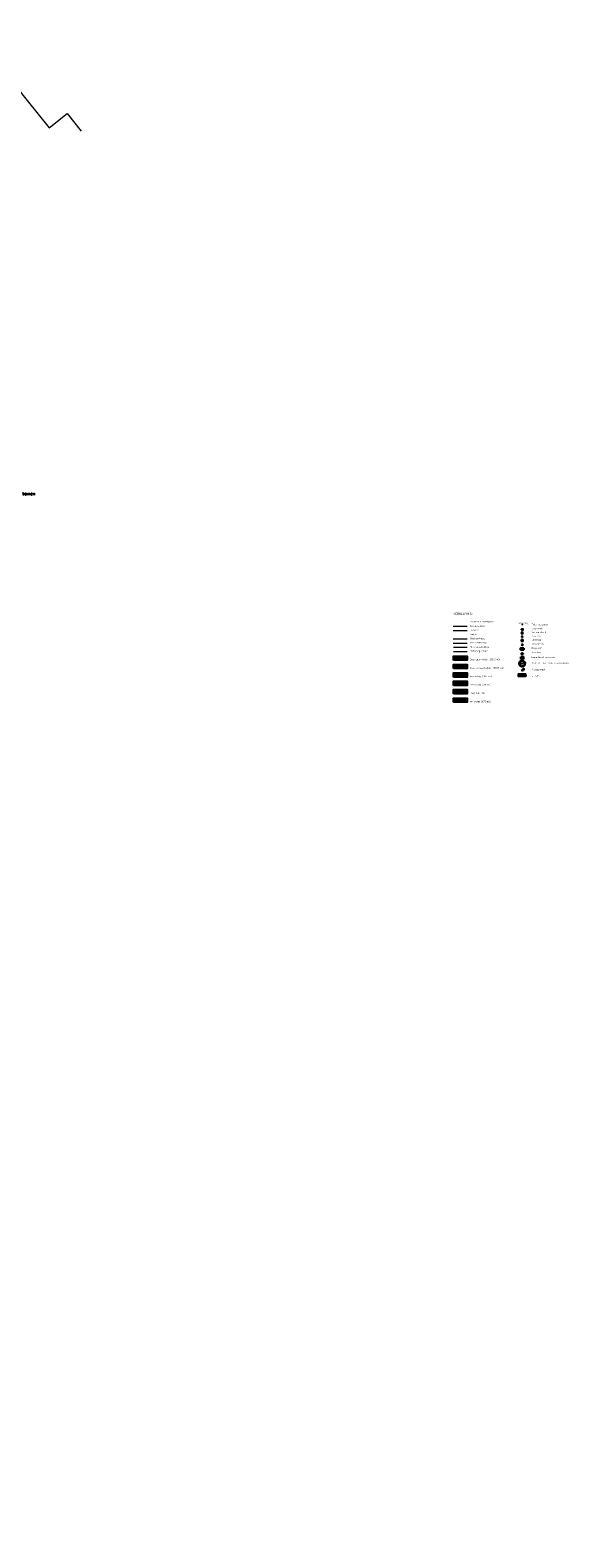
# Model space of a CAD drawing. Header units: metres. Extents: x 102852 to 106916, y 385458 to 392749.
# Tile 66 of 68: x 104737 to 104913, y 385957 to 386450. Entities that reach past the tile are written whole.
import ezdxf
from ezdxf.enums import TextEntityAlignment as Align

# ---------------------------------------------------------------- set-up
doc = ezdxf.new("R2010")
doc.units = ezdxf.units.M
for name, color, linetype, lineweight in [('0-BEBOUWING', 7, 'Continuous', 30), ('0-BEPLANTING', 14, 'Continuous', 30), ('0-GRAS OM SPORTVELDEN', 2, 'Continuous', 30), ('0-GRAS SPORTVELDEN', 3, 'Continuous', 30), ('0-HAAG', 82, 'Continuous', 30), ('_alg-maatvoering', 7, 'Continuous', 0), ('B-WE-GR-BOOM-S', 90, 'Continuous', 30), ('B-WE-GR-GROND-S', 32, 'Continuous', 30), ('B-WE-GR-STRUIK-G', 90, 'Continuous', 13), ('B-WE-IE-GEBOUW-G', 10, 'Continuous', 0), ('B-WE-IE-MEUBILAIR_WEGMEUBILAIR-S', 7, 'Continuous', 30), ('B-WE-IE-OV-LICHTMAST-S', 40, 'Continuous', 30), ('B-WE-IE-TERREINAFSCHEIDING_KUNSTMATIG_HEKWERK-G', 6, 'Continuous', 0), ('B-WE-KL-DATA_CAI_KAST-S', 90, 'Continuous', 30), ('B-WE-KL-WATER_BRANDLEIDING_BRANDHYDRANT-S', 150, 'Continuous', 30), ('B-WE-OG-TOPOGRAFIE_BEBOUWING-G', 8, 'Continuous', 13), ('B-WE-RI-HWA_KOLK_STRAATKOLK-S', 150, 'Continuous', 30), ('B-WE-RI-INSPECTIEPUT_ALGEMEEN-S', 7, 'Continuous', 30), ('B-WE-VH-KANTVERHARDING-G', 60, 'Continuous', 13), ('B-WE-VH-MATERIAALGRENS-G', 31, 'Continuous', 13), ('B-WE-VV-MARKERING-G', 7, 'Continuous', 13), ('X-XX-AL-LEGENDA-T35', 50, 'Continuous', 30), ('X-XX-AL-TEKST_ALGEMEEN-T', 1, 'Continuous', 13), ('X-XX-AL-VERWIJZING-G', 7, 'Continuous', 13)]:
    doc.layers.add(name, color=color, linetype=linetype, lineweight=lineweight)
doc.styles.add('arial', font='arial.ttf')
doc.styles.add('NLCS-ISO', font='NLCS-ISO.ttf')
doc.styles.add('NLCS-ISO-M200-T25', font='NLCS-ISO.ttf', dxfattribs={"height": 0.5})
doc.styles.add('NLCS-ISO-M200-T35', font='NLCS-ISO.ttf', dxfattribs={"height": 0.7})
doc.styles.add('NLCS_25', font='NLCS-ISO.ttf', dxfattribs={"height": 2.5})
doc.styles.add('Style-Arial', font='arial.ttf')
pattern_1 = [(45, (1748.54097, 717.4291), (-0.4490128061, 0.4490128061), [])]

# ---------------------------------------------------------------- blocks, each defined once
blk = doc.blocks.new('kadata2')
at = {"layer": 'B-WE-OG-TOPOGRAFIE_BEBOUWING-G', "flags": 128}
for points in [[(104701.96, 386439.861), (104705.022, 386435.911), (104708.784, 386430.862), (104712.585, 386433.695), (104707.923, 386439.95), (104721.236, 386449.872), (104723.2, 386447.321), (104725.806, 386443.988), (104731.132, 386437.312), (104729.574, 386436.026), (104728.932, 386436.851), (104728.29, 386436.3), (104743.169, 386417.977), (104749.033, 386422.57), (104753.625, 386416.798)], [(104714.092, 386351.982), (104707.742, 386358.091), (104704.941, 386355.181), (104711.292, 386349.072), (104714.092, 386351.982)], [(104608.09, 386339.328), (104607.908, 386340.315), (104606.281, 386349.134), (104588.396, 386345.828), (104587.732, 386345.705), (104578.542, 386332.345)], [(104585.268, 386327.729), (104589.314, 386333.624), (104592.375, 386331.527), (104599.292, 386332.795), (104603.205, 386338.423), (104608.09, 386339.328)], [(104578.542, 386332.345), (104584.945, 386327.951), (104585.268, 386327.729)], [(104604.074, 386151.249), (104599.492, 386149.822), (104590.571, 386147.092)], [(104605.545, 386146.47), (104604.074, 386151.249)], [(104590.571, 386147.092), (104591.794, 386143.087), (104592.031, 386142.312), (104595.946, 386129.492), (104597.301, 386125.053), (104606.171, 386127.856), (104604.868, 386132.218), (104602.11, 386141.251), (104606.705, 386142.703), (104606.457, 386143.507), (104605.545, 386146.47)], [(104543.243, 386120.044), (104540.313, 386120.468), (104540.235, 386119.944), (104539.054, 386112.006), (104537.119, 386112.2)], [(104543.773, 386102.993), (104544.477, 386107.984), (104545.998, 386107.757), (104547.167, 386107.583), (104548.073, 386113.655), (104548.904, 386119.224), (104543.243, 386120.044)], [(104537.119, 386112.2), (104536.845, 386112.228), (104536.129, 386107.28), (104535.685, 386104.134), (104543.773, 386102.993)], [(104721.761, 385969.066), (104714.522, 385972.005), (104711.018, 385963.377), (104718.272, 385960.432)], [(104721.944, 385968.992), (104721.761, 385969.066)], [(104725.442, 385967.571), (104721.944, 385968.992)], [(104719.674, 385959.866), (104722.9, 385958.562), (104723.391, 385959.78), (104730.732, 385956.792), (104733.262, 385962.942), (104729.522, 385964.412), (104730.071, 385965.691), (104725.442, 385967.571)], [(104718.272, 385960.432), (104719.674, 385959.866)]]:
    blk.add_lwpolyline(points, dxfattribs=at)
blk = doc.blocks.new('SIE-WEG_ZITBANK_MET_LEUNING')
blk.add_hatch(color=256).paths.add_polyline_path([(-5.9, 1.5), (-5.9, 1.8), (5.9, 1.8), (5.9, 1.5)])
for p, q in [((-4.1, 1.5), (-4.1, 1)), ((-3.8, 1.5), (-3.8, 1)), ((3.8, 1.5), (3.8, 1)), ((4.1, 1.5), (4.1, 1)), ((-4.1, -0.6), (-4.1, -0.1)), ((-3.8, -0.6), (-3.8, -0.1)), ((3.8, -0.6), (3.8, -0.1)), ((4.1, -0.6), (4.1, -0.1))]:
    blk.add_line(p, q)
for points in [[(-5.9, 1.5), (-5.9, 1.8), (5.9, 1.8), (5.9, 1.5)], [(5.9, 1), (5.9, -0.1), (-5.9, -0.1), (-5.9, 1)], [(-5.9, -0.6), (-5.9, -1.8), (5.9, -1.8), (5.9, -0.6)]]:
    blk.add_3dface(points)
blk = doc.blocks.new('SIE-WEG_PAAL_VAST')
blk.add_hatch(color=256).paths.add_polyline_path([(-0.4, -0.4), (-0.4, 0.4), (0.4, 0.4), (0.4, -0.4)])
blk.add_circle((0, 0), 0.75)
blk.add_3dface([(0.4, 0.4), (-0.4, 0.4), (-0.4, -0.4), (0.4, -0.4)])
at = {"style": 'NLCS-ISO'}
blk.add_attdef('TYPE', (0, 0), '', height=1.75, dxfattribs=at)
blk = doc.blocks.new('B-SIE-WEG_LICHTMAST-SO')
at = {"ltscale": 0.1}
for p, q in [((-1.1, 0.6), (-2.2, 1.3)), ((0, 1.3), (0, 2.5)), ((1.1, 0.6), (2.2, 1.3)), ((-1.1, -0.6), (-2.2, -1.3)), ((0, -1.3), (0, -2.5)), ((1.1, -0.6), (2.2, -1.3))]:
    blk.add_line(p, q, dxfattribs=at)
at = {"flags": 128}
for points in [[(-1.2, 0.5), (1.2, 0.5)], [(-1.2, -0.5), (1.2, -0.5)]]:
    blk.add_lwpolyline(points, dxfattribs=at)
at = {"ltscale": 0.1}
blk.add_circle((0, 0), 1.27, dxfattribs=at)
at = {"style": 'NLCS-ISO'}
blk.add_attdef('TYPE', text='', height=1.8, dxfattribs=at).set_placement((0, 2.5), align=Align.BOTTOM_CENTER)
blk = doc.blocks.new('SIE-WEG_VERKEERSBORD_ROND')
for p, q in [((-1.1, 0.5), (1.1, 0.5)), ((-1.1, -0.5), (1.1, -0.5))]:
    blk.add_line(p, q)
blk.add_circle((0, 0), 1.25)
blk = doc.blocks.new('SIE-WEG_AFVALBAK_TYPE_02')
at = {"linetype": 'Continuous'}
for p, q in [((1.6, -0.4), (-1.6, -0.4)), ((-1.3, -0.8), (-1.6, -0.4)), ((-1.3, -1), (-1.6, -1.7)), ((1.6, -1.7), (-1.6, -1.7)), ((1.3, -0.8), (-1.3, -0.8)), ((-1.3, -1), (-1.3, -0.8)), ((1.3, -1), (-1.3, -1)), ((-1.2, -1.2), (-1.3, -1.5)), ((1.3, -1.5), (-1.3, -1.5)), ((1.2, -1.2), (-1.2, -1.2)), ((1.2, -1.2), (1.3, -1.5)), ((1.3, -0.8), (1.6, -0.4)), ((1.3, -1), (1.3, -0.8)), ((1.3, -1), (1.6, -1.7))]:
    blk.add_line(p, q, dxfattribs=at)
for p, q in [((-1.6, -0.4), (-1.6, -1.7)), ((1.6, -0.4), (1.6, -1.7))]:
    blk.add_line(p, q)
blk.add_circle((0, 0), 0.354, dxfattribs=at)
blk = doc.blocks.new('SKL-WATER_BRANDHYDRANT-SO')
blk.add_ellipse((0, 0), major_axis=(-1.02, 0), ratio=0.685994)
at = {"style": 'NLCS-ISO'}
blk.add_text('BR', height=0.562, dxfattribs=at).set_placement((-0.4, -0.2))
blk = doc.blocks.new('B-SRI-PUT_VWA-SO')
at = {"lineweight": 0}
blk.add_circle((0, 0), 2, dxfattribs=at)
blk.add_3dface([(-2, 2), (2, 2), (2, -2), (-2, -2)])
blk.add_3dface([(2, -2), (2, 2), (-2, 2), (-2, -2)], dxfattribs=at)
blk = doc.blocks.new('Straatkolk 300x450')
at = {"layer": 'B-WE-RI-HWA_KOLK_STRAATKOLK-S'}
for p, q in [((-1.1, -0.7), (1.1, 0.8)), ((1.1, -0.7), (-1.1, 0.8))]:
    blk.add_line(p, q, dxfattribs=at)
blk.add_3dface([(-1.1, -0.7), (1.1, -0.7), (1.1, 0.8), (-1.1, 0.8)], dxfattribs=at)
blk = doc.blocks.new('SKL-DATA_TERREINKAST-SO')
for q in [(-0.8, 0.8), (0.8, 0.8)]:
    blk.add_line((0, -0.8), q)
blk.add_3dface([(2.5, 1.4), (-2.5, 1.4), (-2.5, -1.4), (2.5, -1.4)])
at = {"style": 'NLCS-ISO'}
blk.add_attdef('TYPE', text='', height=1.75, dxfattribs=at).set_placement((-0.2, 3.4), align=Align.MIDDLE_CENTER)
blk = doc.blocks.new('opmerking')
at = {"layer": 'X-XX-AL-TEKST_ALGEMEEN-T'}
for p, q in [((-0.4, 1.5), (0, 0)), ((0.4, 1.5), (-0.4, 1.5)), ((0.4, 1.5), (0, 0))]:
    blk.add_line(p, q, dxfattribs=at)
blk = doc.blocks.new('opmerkingen')
at = {"layer": 'B-WE-GR-GROND-S'}
blk.add_blockref('opmerking', (0, 0), dxfattribs=at)
at = {"layer": 'X-XX-AL-TEKST_ALGEMEEN-T', "color": 7, "style": 'NLCS-ISO-M200-T25'}
blk.add_attdef('OPMERKINGEN', (0, 0), '', height=1.8, dxfattribs=at)
blk = doc.blocks.new('SIE-WEG_VLAGGEMAST')
blk.add_hatch(color=256).paths.add_polyline_path([(0.8, 0, 1), (-0.8, 0, 1)])
for p, q in [((0.5, 0.7), (1.7, 2.3)), ((2.8, 1), (3.3, 1.6))]:
    blk.add_line(p, q)
blk.add_circle((0, 0), 0.8)
for points in [[(1.3, 1.7), (1.4, 1.7), (1.6, 1.7), (1.8, 1.6), (1.9, 1.4), (2.2, 1.3), (2.5, 1.3), (2.8, 1.2), (2.8, 1)], [(1.7, 2.3), (1.9, 2.3), (2, 2.3), (2.2, 2.2), (2.3, 2), (2.7, 1.9), (3, 1.8), (3.2, 1.8), (3.3, 1.6)]]:
    blk.add_spline(points, degree=3)

msp = doc.modelspace()

# ---------------------------------------------------------------- hatches: boundary and pattern name
at = {"layer": '0-BEBOUWING', "true_color": 0x636466, "extrusion": (0, 0, -1)}
msp.add_hatch(color=251, dxfattribs=at).paths.add_polyline_path([(-104880, 386235.54), (-104880, 386236.92), (-104875.5, 386236.92), (-104875.5, 386235.54)])
at = {"layer": '0-BEBOUWING', "true_color": 0x939598, "extrusion": (0, 0, -1)}
msp.add_hatch(color=252, dxfattribs=at).paths.add_polyline_path([(-104880.01, 386230.05), (-104880.01, 386231.42), (-104875.51, 386231.42), (-104875.51, 386230.05)])
at = {"layer": '0-BEPLANTING'}
h = msp.add_hatch(dxfattribs=at)
h.set_pattern_fill('ANSI31', color=256, scale=0.01, pattern_type=2)
h.set_pattern_definition(pattern_1)
h.paths.add_polyline_path([(104875.5, 386238.29), (104875.5, 386239.66), (104880, 386239.66), (104880, 386238.29)])
at = {"layer": '0-GRAS OM SPORTVELDEN'}
h = msp.add_hatch(dxfattribs=at)
h.set_pattern_fill('ANSI31', color=256, scale=0.01, pattern_type=2)
h.set_pattern_definition(pattern_1)
h.paths.add_polyline_path([(104875.5, 386241.04), (104875.5, 386242.41), (104880, 386242.41), (104880, 386241.04)])
at = {"layer": '0-GRAS SPORTVELDEN', "true_color": 0x58ba48}
h = msp.add_hatch(dxfattribs=at)
h.set_pattern_fill('ANSI31', color=85, scale=0.01, pattern_type=2)
h.set_pattern_definition(pattern_1)
h.paths.add_polyline_path([(104875.5, 386243.79), (104875.5, 386245.16), (104880, 386245.16), (104880, 386243.79)])
at = {"layer": '0-HAAG', "ltscale": 0.2, "true_color": 0x136734, "extrusion": (0, 0, -1)}
msp.add_hatch(color=116, dxfattribs=at).paths.add_polyline_path([(-104880, 386232.79), (-104880, 386234.17), (-104875.5, 386234.17), (-104875.5, 386232.79)])

# ---------------------------------------------------------------- linework, layer by layer
for points in [[(104875.5, 386243.79), (104875.5, 386245.16), (104880, 386245.16), (104880, 386243.79)], [(104875.5, 386241.04), (104875.5, 386242.41), (104880, 386242.41), (104880, 386241.04)], [(104875.5, 386238.29), (104875.5, 386239.66), (104880, 386239.66), (104880, 386238.29)], [(104875.5, 386235.54), (104875.5, 386236.92), (104880, 386236.92), (104880, 386235.54)], [(104875.5, 386232.79), (104875.5, 386234.17), (104880, 386234.17), (104880, 386232.79)], [(104875.51, 386230.05), (104875.51, 386231.42), (104880.01, 386231.42), (104880.01, 386230.05)]]:
    msp.add_3dface(points)
at = {"layer": 'B-WE-GR-BOOM-S', "linetype": 'Continuous', "flags": 128}
msp.add_lwpolyline([(104898.57, 386243.38), (104898.54, 386243.46), (104898.47, 386243.49), (104898.42, 386243.58), (104898.28, 386243.61), (104898.2, 386243.58), (104898.25, 386243.53), (104898.24, 386243.44), (104898.08, 386243.47), (104898.1, 386243.54), (104898.07, 386243.61), (104898, 386243.6), (104897.93, 386243.61), (104897.8, 386243.61), (104897.73, 386243.57), (104897.64, 386243.59), (104897.52, 386243.5), (104897.61, 386243.45), (104897.63, 386243.4), (104897.71, 386243.36), (104897.63, 386243.25), (104897.52, 386243.23), (104897.45, 386243.3), (104897.51, 386243.32), (104897.46, 386243.45), (104897.3, 386243.36), (104897.23, 386243.28), (104897.27, 386243.24), (104897.23, 386243.18), (104897.14, 386243.14), (104897.09, 386243.09), (104897.03, 386242.92), (104897.25, 386242.86), (104897.29, 386242.78), (104897.23, 386242.73), (104897.13, 386242.73), (104897.11, 386242.79), (104897.01, 386242.75), (104897.08, 386242.64), (104897.04, 386242.6), (104897.09, 386242.57), (104897.05, 386242.47), (104897.12, 386242.44), (104897.09, 386242.37), (104897.14, 386242.36), (104897.17, 386242.33), (104897.11, 386242.25), (104897.25, 386242.14), (104897.3, 386242.19), (104897.34, 386242.28), (104897.3, 386242.32), (104897.35, 386242.44), (104897.41, 386242.41), (104897.47, 386242.32), (104897.53, 386242.27), (104897.47, 386242.11), (104897.35, 386242.09), (104897.3, 386242), (104897.36, 386241.92), (104897.46, 386241.9), (104897.48, 386241.87), (104897.49, 386241.85), (104897.56, 386241.93), (104897.66, 386241.93), (104897.71, 386241.9), (104897.69, 386241.82), (104897.69, 386241.75), (104897.8, 386241.73), (104897.91, 386241.74), (104897.93, 386241.69), (104897.98, 386241.75), (104898.05, 386241.78), (104898.02, 386241.87), (104898.08, 386241.9), (104898.18, 386241.87), (104898.2, 386241.75), (104898.26, 386241.76), (104898.32, 386241.73), (104898.44, 386241.83), (104898.5, 386241.8), (104898.49, 386241.85), (104898.56, 386241.88), (104898.51, 386241.93), (104898.45, 386241.95), (104898.54, 386242.03), (104898.55, 386242.08), (104898.66, 386242.11), (104898.74, 386242.06), (104898.79, 386242.11), (104898.78, 386242.15), (104898.85, 386242.15), (104898.85, 386242.2), (104898.92, 386242.22), (104898.92, 386242.26), (104898.85, 386242.26), (104898.94, 386242.36), (104898.88, 386242.39), (104898.96, 386242.37), (104898.98, 386242.42), (104898.94, 386242.49), (104899, 386242.58), (104898.96, 386242.62), (104898.88, 386242.62), (104898.78, 386242.69), (104898.85, 386242.73), (104898.9, 386242.84), (104898.94, 386242.79), (104899.01, 386242.82), (104898.96, 386242.96), (104898.97, 386243.05), (104898.93, 386243.07), (104898.86, 386243.2), (104898.8, 386243.28), (104898.7, 386243.2), (104898.76, 386243.16), (104898.81, 386243.04), (104898.74, 386243.02), (104898.7, 386243.1), (104898.63, 386243.09), (104898.56, 386243.14), (104898.48, 386243.18), (104898.52, 386243.21), (104898.49, 386243.26), (104898.54, 386243.31), (104898.6, 386243.29), (104898.66, 386243.32)], close=True, dxfattribs=at)
at = {"layer": 'B-WE-GR-BOOM-S'}
msp.add_circle((104898.03, 386242.68), 0.03, dxfattribs=at)
at = {"layer": 'B-WE-GR-STRUIK-G'}
msp.add_line((104879.99, 386250.66), (104875.49, 386250.66), dxfattribs=at)
at = {"layer": 'B-WE-IE-GEBOUW-G'}
msp.add_line((104879.99, 386254.78), (104875.49, 386254.78), dxfattribs=at)
at = {"layer": 'B-WE-IE-TERREINAFSCHEIDING_KUNSTMATIG_HEKWERK-G'}
msp.add_line((104879.99, 386253.41), (104875.49, 386253.41), dxfattribs=at)
at = {"layer": 'B-WE-VH-KANTVERHARDING-G'}
msp.add_line((104879.99, 386249.28), (104875.49, 386249.28), dxfattribs=at)
at = {"layer": 'B-WE-VH-MATERIAALGRENS-G'}
msp.add_line((104880, 386247.91), (104875.5, 386247.91), dxfattribs=at)
at = {"layer": 'B-WE-VV-MARKERING-G'}
msp.add_line((104880, 386246.54), (104875.5, 386246.54), dxfattribs=at)

# ---------------------------------------------------------------- block references
at = {"layer": 'B-WE-IE-MEUBILAIR_WEGMEUBILAIR-S', "xscale": 0.2, "yscale": 0.2, "zscale": 0.2, "rotation": 360}
for name, p in [('SIE-WEG_VERKEERSBORD_ROND', (104898.03, 386252.71)), ('SIE-WEG_PAAL_VAST', (104898.03, 386251.48)), ('SIE-WEG_AFVALBAK_TYPE_02', (104898.03, 386246.1)), ('SIE-WEG_VLAGGEMAST', (104898.1, 386240.52)), ('SIE-WEG_ZITBANK_MET_LEUNING', (104898, 386238.9))]:
    msp.add_blockref(name, p, dxfattribs=at)
at = {"layer": 'B-WE-IE-OV-LICHTMAST-S', "xscale": 0.2, "yscale": 0.2, "zscale": 0.2, "rotation": 360}
msp.add_blockref('B-SIE-WEG_LICHTMAST-SO', (104898.03, 386250.23), dxfattribs=at)
at = {"layer": 'B-WE-KL-DATA_CAI_KAST-S', "xscale": 0.2, "yscale": 0.2, "zscale": 0.2, "rotation": 360}
msp.add_blockref('SKL-DATA_TERREINKAST-SO', (104898.02, 386247.49), dxfattribs=at)
at = {"layer": 'B-WE-KL-WATER_BRANDLEIDING_BRANDHYDRANT-S', "xscale": 0.2, "yscale": 0.2, "zscale": 0.2, "rotation": 360}
msp.add_blockref('SKL-WATER_BRANDHYDRANT-SO', (104898.05, 386248.83), dxfattribs=at)
at = {"layer": 'B-WE-RI-HWA_KOLK_STRAATKOLK-S', "xscale": 0.2, "yscale": 0.2, "zscale": 0.2, "rotation": 360}
msp.add_blockref('Straatkolk 300x450', (104898.03, 386253.84), dxfattribs=at)
at = {"layer": 'B-WE-RI-INSPECTIEPUT_ALGEMEEN-S', "xscale": 0.2, "yscale": 0.2, "zscale": 0.2, "rotation": 360}
msp.add_blockref('B-SRI-PUT_VWA-SO', (104898.01, 386244.54), dxfattribs=at)
at = {"layer": 'X-XX-AL-TEKST_ALGEMEEN-T', "xscale": 0.2, "yscale": 0.2, "zscale": 0.2, "rotation": 360}
msp.add_blockref('opmerkingen', (104898.02, 386255.24), dxfattribs=at)
at = {"layer": 'X-XX-AL-VERWIJZING-G', "rotation": 360}
msp.add_blockref('kadata2', (0.04, -0.02, 0.13), dxfattribs=at)

# ---------------------------------------------------------------- texts
at = {"layer": '_alg-maatvoering', "insert": (104723.69, 386298.78), "char_height": 1, "attachment_point": 1, "style": 'arial'}
msp.add_mtext('\\FSTANDARD;Een aantal dode bomen\\P', dxfattribs=at)
at = {"layer": 'X-XX-AL-LEGENDA-T35', "color": 7, "style": 'NLCS-ISO-M200-T35'}
msp.add_text('VERKLARING:', height=0.7, dxfattribs=at).set_placement((104875.49, 386258.63))
at = {"layer": 'X-XX-AL-TEKST_ALGEMEEN-T', "color": 7}
for s, style, p in [('Gebouwcontour', 'NLCS_25', (104880.87, 386254.78)), ('Kadastrale ondergrond', 'NLCS_25', (104880.87, 386256.15)), ('opmerking', 'NLCS_25', (104896.69, 386255.73)), ('Tekst algemeen', 'NLCS_25', (104901.13, 386255.21)), ('Straatkolk', 'NLCS_25', (104901.14, 386253.84)), ('Struiken/haag', 'NLCS_25', (104880.87, 386250.66)), ('Hekwerk', 'NLCS_25', (104880.87, 386253.41)), ('Raster', 'NLCS_25', (104880.87, 386252.03)), ('Kant verharding', 'NLCS_25', (104880.87, 386249.28)), ('Verkeersbord', 'NLCS_25', (104901.14, 386252.71)), ('Paal vast', 'NLCS_25', (104901.14, 386251.48)), ('Lichtmast', 'NLCS_25', (104901.14, 386250.23)), ('Brandkraan', 'NLCS_25', (104901.16, 386248.83)), ('Materiaalscheiding', 'NLCS_25', (104880.87, 386247.91)), ('Markering velden', 'NLCS_25', (104880.87, 386246.54)), ('Afvalbak', 'NLCS_25', (104901.14, 386246.1)), ('Inspectieput algemeen', 'NLCS_25', (104901.13, 386244.54)), ('Regelkast', 'NLCS_25', (104901.13, 386247.5)), ('Gras sportvelden (20363 m2)', 'NLCS_25', (104880.87, 386243.79)), ('Gras om sportvelden (13625 m2)', 'NLCS_25', (104880.88, 386241.04)), ('Boom inclusief kroon/stamdiameter', 'NLCS_25', (104901.14, 386242.65)), ('Vlaggenmast', 'NLCS_25', (104901.21, 386240.52)), ('Beplanting (4193 m2) ', 'NLCS_25', (104880.88, 386238.29)), ('Bebouwing (940 m2)', 'NLCS_25', (104880.88, 386235.54)), ('zitbank', 'NLCS_25', (104901.21, 386238.54)), ('Verharding (2078 m2)', 'Style-Arial', (104880.88, 386230.05)), ('Haag (567 m2)', 'NLCS_25', (104880.88, 386232.79))]:
    msp.add_text(s, height=0.5, dxfattribs=dict(at, style=style)).set_placement(p)

doc.saveas('drawing.dxf')
